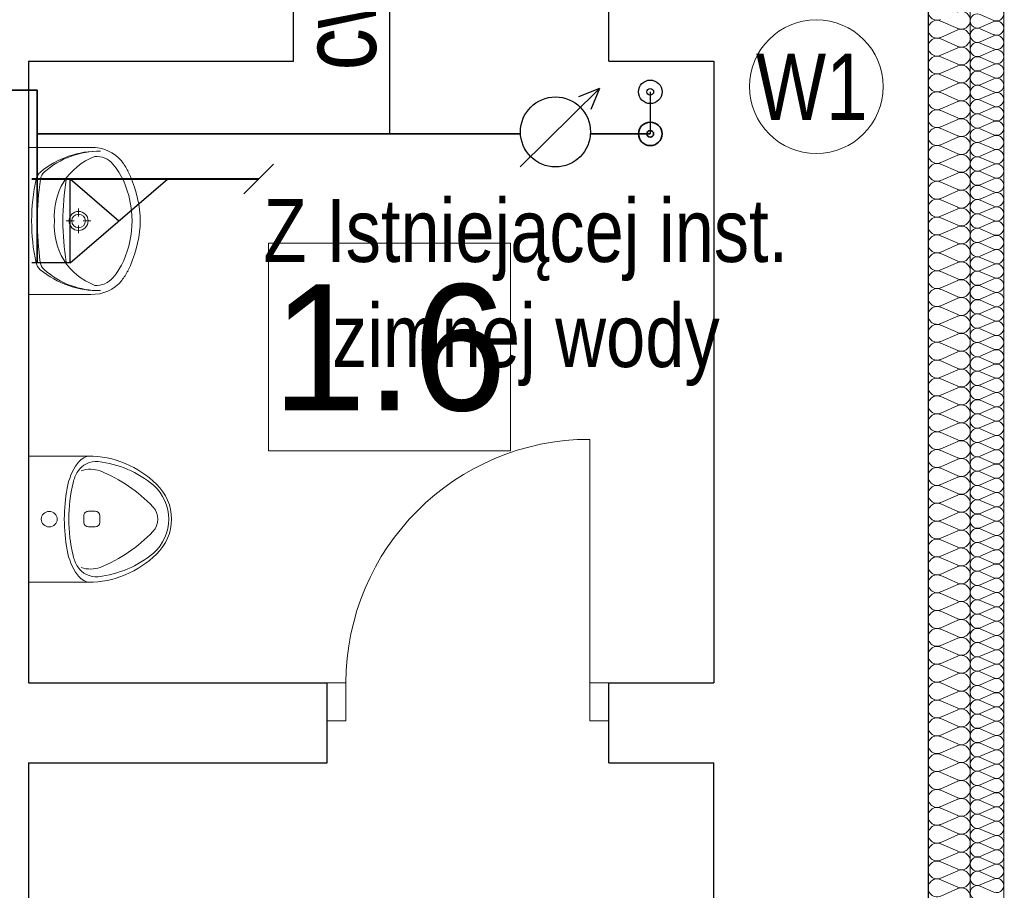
# Model space of a CAD drawing. Extents: x -438200 to -357500, y 15000 to 163871.
# Tile 58 of 148: x -416856 to -414514, y 69286 to 71358. Entities that reach past the tile are written whole.
import ezdxf
from ezdxf.lldxf.tags import DXFTag

# ---------------------------------------------------------------- set-up
doc = ezdxf.new("R2010")
doc.units = 0
doc.header["$MEASUREMENT"] = 0
doc.set_wipeout_variables(frame=1)
doc.layers.get('0').update_dxf_attribs({"color": 252})
for name, color, linetype in [('#armatura', 7, 'Continuous'), ('#IS_ armatura sanitar', 250, 'Continuous'), ('#opisy', 7, 'Continuous'), ('#podkład', 252, 'Continuous'), ('Arch ocieplenie', 252, 'Continuous'), ('Inwent Izolacje', 252, 'Continuous'), ('INWENT wyposarzenie', 252, 'Continuous'), ('IS_Text_Pion_Wodociag', 7, 'Continuous')]:
    doc.layers.add(name, color=color, linetype=linetype)
for name, color, linetype, lineweight in [('Arch ocieplenie_Nr_Pióra__44', 252, 'Continuous', 13), ('Arch wykończenie_Nr_Pióra__3', 252, 'Continuous', 18), ('Inwent Izolacje_Nr_Pióra__44', 252, 'Continuous', 13), ('INWENT OPISY_Nr_Pióra__21', 252, 'Continuous', 9), ('INWENT wyposarzenie_Nr_Pióra__21', 252, 'Continuous', 9), ('INWENT. DRZWI_Nr_Pióra__5', 252, 'Continuous', 13), ('INWENT.ŚCIANY_Nr_Pióra__1', 252, 'Continuous', 25), ('INWENT.ŚCIANY_Nr_Pióra__2', 252, 'Continuous', 13)]:
    doc.layers.add(name, color=color, linetype=linetype, lineweight=lineweight)
for name, color, linetype, true_color in [('IS_Armatura_Wodociag', 7, 'SOLID', 0x000000), ('IS_Ciepła_woda', 1, 'DASHDOT', 0xff0000), ('IS_Cyrkulacja', 7, 'DASHWAVE', 0x800080), ('IS_Opisy_działek_Wodociag', 7, 'SOLID', 0x000000)]:
    doc.layers.add(name, color=color, linetype=linetype, true_color=true_color)
doc.styles.add('GENERATED_STYLE_3', font='txt')
doc.styles.get("Standard").update_dxf_attribs({"font": 'arial.ttf', "width": 0.8, "bigfont": 'BIGFONT.SHX'})
doc.linetypes.add('CYRKULACJ1', pattern='A,2.5,-1.5,["~",Standard,S=1,R=0,X=-0.5,Y=-0.4],-1.5', length=5.5)
tags = doc.linetypes.add('DASHDOT', pattern=[20, 10, -5, 0, -5]).pattern_tags.tags
tags[10:11] = [DXFTag(74, 4), DXFTag(75, 0), DXFTag(340, '0'), DXFTag(46, 0.0), DXFTag(50, 0.0), DXFTag(44, 0.0), DXFTag(45, 0.0)]
tags[8:9] = [DXFTag(74, 4), DXFTag(75, 0), DXFTag(340, '0'), DXFTag(46, 0.0), DXFTag(50, 0.0), DXFTag(44, 0.0), DXFTag(45, 0.0)]
tags[6:7] = [DXFTag(74, 4), DXFTag(75, 0), DXFTag(340, '0'), DXFTag(46, 0.0), DXFTag(50, 0.0), DXFTag(44, 0.0), DXFTag(45, 0.0)]
tags[4:5] = [DXFTag(74, 4), DXFTag(75, 0), DXFTag(340, '0'), DXFTag(46, 0.0), DXFTag(50, 0.0), DXFTag(44, 0.0), DXFTag(45, 0.0)]
tags = doc.linetypes.add('DASHWAVE', pattern='A,10,-5,-20,[138,IS_LineDef.shx,S=2,R=0,X=-20,Y=0],-5', length=40).pattern_tags.tags
tags[16:17] = [DXFTag(74, 4), DXFTag(75, 0), DXFTag(340, '0'), DXFTag(46, 0.0), DXFTag(50, 0.0), DXFTag(44, 0.0), DXFTag(45, 0.0)]
tags[6:7] = [DXFTag(74, 4), DXFTag(75, 0), DXFTag(340, '0'), DXFTag(46, 0.0), DXFTag(50, 0.0), DXFTag(44, 0.0), DXFTag(45, 0.0)]
tags[4:5] = [DXFTag(74, 4), DXFTag(75, 0), DXFTag(340, '0'), DXFTag(46, 0.0), DXFTag(50, 0.0), DXFTag(44, 0.0), DXFTag(45, 0.0)]
tags = doc.linetypes.add('SOLID', pattern=[10, 10, 0]).pattern_tags.tags
tags[6:7] = [DXFTag(74, 4), DXFTag(75, 0), DXFTag(340, '0'), DXFTag(46, 0.0), DXFTag(50, 0.0), DXFTag(44, 0.0), DXFTag(45, 0.0)]
tags[4:5] = [DXFTag(74, 4), DXFTag(75, 0), DXFTag(340, '0'), DXFTag(46, 0.0), DXFTag(50, 0.0), DXFTag(44, 0.0), DXFTag(45, 0.0)]

# ---------------------------------------------------------------- blocks, each defined once
blk = doc.blocks.new('Izolacja cieplna 14_186', base_point=(-414594.9, 57732.6))
at = {"layer": 'Arch ocieplenie_Nr_Pióra__44', "linetype": 'Continuous'}
for p, q in [((-414538.8, 61169.9), (-414571.1, 61184.1)), ((-414571.1, 61152.9), (-414538.8, 61167.1)), ((-414538.8, 61135.9), (-414571.1, 61150.1)), ((-414571.1, 61118.9), (-414538.8, 61133.1)), ((-414538.8, 61101.9), (-414571.1, 61116)), ((-414571.1, 61084.9), (-414538.8, 61099)), ((-414538.8, 61067.9), (-414571.1, 61082)), ((-414571.1, 61050.9), (-414538.8, 61065)), ((-414538.8, 61033.9), (-414571.1, 61048)), ((-414571.1, 61016.8), (-414538.8, 61031)), ((-414538.8, 60999.8), (-414571.1, 61014)), ((-414571.1, 60982.8), (-414538.8, 60997)), ((-414538.8, 60965.8), (-414571.1, 60980)), ((-414571.1, 60948.8), (-414538.8, 60963)), ((-414538.8, 60931.8), (-414571.1, 60945.9)), ((-414571.1, 60914.8), (-414538.8, 60928.9)), ((-414538.8, 60897.8), (-414571.1, 60911.9)), ((-414571.1, 60880.8), (-414538.8, 60894.9)), ((-414538.8, 60863.8), (-414571.1, 60877.9)), ((-414571.1, 60846.7), (-414538.8, 60860.9)), ((-414538.8, 60829.7), (-414571.1, 60843.9)), ((-414571.1, 60812.7), (-414538.8, 60826.9)), ((-414538.8, 60795.7), (-414571.1, 60809.9)), ((-414571.1, 60778.7), (-414538.8, 60792.9)), ((-414538.8, 60761.7), (-414571.1, 60775.9)), ((-414571.1, 60744.7), (-414538.8, 60758.8)), ((-414538.8, 60727.7), (-414571.1, 60741.8)), ((-414571.1, 60710.7), (-414538.8, 60724.8)), ((-414538.8, 60693.7), (-414571.1, 60707.8)), ((-414571.1, 60676.7), (-414538.8, 60690.8)), ((-414538.8, 60659.6), (-414571.1, 60673.8)), ((-414571.1, 60642.6), (-414538.8, 60656.8)), ((-414538.8, 60625.6), (-414571.1, 60639.8)), ((-414571.1, 60608.6), (-414538.8, 60622.8)), ((-414538.8, 60591.6), (-414571.1, 60605.8)), ((-414571.1, 60574.6), (-414538.8, 60588.8)), ((-414538.8, 60557.6), (-414571.1, 60571.7)), ((-414571.1, 60540.6), (-414538.8, 60554.7)), ((-414538.8, 60523.6), (-414571.1, 60537.7)), ((-414571.1, 60506.6), (-414538.8, 60520.7)), ((-414538.8, 60489.6), (-414571.1, 60503.7)), ((-414571.1, 60472.5), (-414538.8, 60486.7)), ((-414538.8, 60455.5), (-414571.1, 60469.7)), ((-414571.1, 60438.5), (-414538.8, 60452.7)), ((-414538.8, 60421.5), (-414571.1, 60435.7)), ((-414571.1, 60404.5), (-414538.8, 60418.7)), ((-414538.8, 60387.5), (-414571.1, 60401.6)), ((-414571.1, 60370.5), (-414538.8, 60384.6)), ((-414538.8, 60353.5), (-414571.1, 60367.6)), ((-414571.1, 60336.5), (-414538.8, 60350.6)), ((-414538.8, 60319.5), (-414571.1, 60333.6)), ((-414571.1, 60302.5), (-414538.8, 60316.6)), ((-414538.8, 60285.4), (-414571.1, 60299.6)), ((-414571.1, 60268.4), (-414538.8, 60282.6)), ((-414538.8, 60251.4), (-414571.1, 60265.6)), ((-414571.1, 60234.4), (-414538.8, 60248.6)), ((-414538.8, 60217.4), (-414571.1, 60231.6)), ((-414571.1, 60200.4), (-414538.8, 60214.5)), ((-414538.8, 60183.4), (-414571.1, 60197.5)), ((-414571.1, 60166.4), (-414538.8, 60180.5)), ((-414538.8, 60149.4), (-414571.1, 60163.5)), ((-414571.1, 60132.4), (-414538.8, 60146.5)), ((-414538.8, 60115.3), (-414571.1, 60129.5)), ((-414571.1, 60098.3), (-414538.8, 60112.5)), ((-414538.8, 60081.3), (-414571.1, 60095.5)), ((-414571.1, 60064.3), (-414538.8, 60078.5)), ((-414538.8, 60047.3), (-414571.1, 60061.5)), ((-414571.1, 60030.3), (-414538.8, 60044.5)), ((-414538.8, 60013.3), (-414571.1, 60027.4)), ((-414571.1, 59996.3), (-414538.8, 60010.4)), ((-414538.8, 59979.3), (-414571.1, 59993.4)), ((-414571.1, 59962.3), (-414538.8, 59976.4)), ((-414538.8, 59945.3), (-414571.1, 59959.4)), ((-414571.1, 59928.2), (-414538.8, 59942.4)), ((-414538.8, 59911.2), (-414571.1, 59925.4)), ((-414571.1, 59894.2), (-414538.8, 59908.4)), ((-414538.8, 59877.2), (-414571.1, 59891.4)), ((-414571.1, 59860.2), (-414538.8, 59874.4)), ((-414538.8, 59843.2), (-414571.1, 59857.4)), ((-414571.1, 59826.2), (-414538.8, 59840.3)), ((-414538.8, 59809.2), (-414571.1, 59823.3)), ((-414571.1, 59792.2), (-414538.8, 59806.3)), ((-414538.8, 59775.2), (-414571.1, 59789.3)), ((-414571.1, 59758.2), (-414538.8, 59772.3)), ((-414538.8, 59741.1), (-414571.1, 59755.3)), ((-414571.1, 59724.1), (-414538.8, 59738.3)), ((-414538.8, 59707.1), (-414571.1, 59721.3)), ((-414571.1, 59690.1), (-414538.8, 59704.3)), ((-414538.8, 59673.1), (-414571.1, 59687.3)), ((-414571.1, 59656.1), (-414538.8, 59670.2)), ((-414538.8, 59639.1), (-414571.1, 59653.2)), ((-414571.1, 59622.1), (-414538.8, 59636.2)), ((-414538.8, 59605.1), (-414571.1, 59619.2)), ((-414571.1, 59588.1), (-414538.8, 59602.2)), ((-414538.8, 59571), (-414571.1, 59585.2)), ((-414571.1, 59554), (-414538.8, 59568.2)), ((-414538.8, 59537), (-414571.1, 59551.2)), ((-414571.1, 59520), (-414538.8, 59534.2)), ((-414538.8, 59503), (-414571.1, 59517.2)), ((-414571.1, 59486), (-414538.8, 59500.2)), ((-414538.8, 59469), (-414571.1, 59483.1)), ((-414571.1, 59452), (-414538.8, 59466.1)), ((-414538.8, 59435), (-414571.1, 59449.1)), ((-414571.1, 59418), (-414538.8, 59432.1)), ((-414538.8, 59401), (-414571.1, 59415.1)), ((-414571.1, 59383.9), (-414538.8, 59398.1)), ((-414538.8, 59366.9), (-414571.1, 59381.1)), ((-414571.1, 59349.9), (-414538.8, 59364.1)), ((-414538.8, 59332.9), (-414571.1, 59347.1)), ((-414571.1, 59315.9), (-414538.8, 59330.1)), ((-414538.8, 59298.9), (-414571.1, 59313.1)), ((-414571.1, 59281.9), (-414538.8, 59296)), ((-414538.8, 59264.9), (-414571.1, 59279)), ((-414571.1, 59247.9), (-414538.8, 59262)), ((-414538.8, 59230.9), (-414571.1, 59245)), ((-414571.1, 59213.9), (-414538.8, 59228)), ((-414538.8, 59196.8), (-414571.1, 59211)), ((-414571.1, 59179.8), (-414538.8, 59194)), ((-414538.8, 59162.8), (-414571.1, 59177)), ((-414571.1, 59145.8), (-414538.8, 59160)), ((-414538.8, 59128.8), (-414571.1, 59143)), ((-414571.1, 59111.8), (-414538.8, 59125.9)), ((-414538.8, 59094.8), (-414571.1, 59108.9))]:
    blk.add_line(p, q, dxfattribs=at)
for centre, start_param, end_param in [((-414577.9, 61168.5), 4.299595, 8.266774), ((-414532, 61185.5), 1.158003, 5.125183), ((-414532, 61151.5), 1.158003, 5.125183), ((-414577.9, 61134.5), 4.299595, 8.266774), ((-414577.9, 61100.5), 4.299595, 8.266774), ((-414532, 61117.5), 1.158003, 5.125183), ((-414532, 61083.5), 1.158003, 5.125183), ((-414577.9, 61066.4), 4.299595, 8.266774), ((-414532, 61049.4), 1.158003, 5.125183), ((-414577.9, 61032.4), 4.299595, 8.266774), ((-414532, 61015.4), 1.158003, 5.125183), ((-414577.9, 60998.4), 4.299595, 8.266774), ((-414532, 60981.4), 1.158003, 5.125183), ((-414577.9, 60964.4), 4.299595, 8.266774), ((-414532, 60947.4), 1.158003, 5.125183), ((-414577.9, 60930.4), 4.299595, 8.266774), ((-414532, 60913.4), 1.158003, 5.125183), ((-414577.9, 60896.3), 4.299595, 8.266774), ((-414577.9, 60862.3), 4.299595, 8.266774), ((-414532, 60879.3), 1.158003, 5.125183), ((-414532, 60845.3), 1.158003, 5.125183), ((-414577.9, 60828.3), 4.299595, 8.266774), ((-414577.9, 60794.3), 4.299595, 8.266774), ((-414532, 60811.3), 1.158003, 5.125183), ((-414532, 60777.3), 1.158003, 5.125183), ((-414577.9, 60760.3), 4.299595, 8.266774), ((-414577.9, 60726.3), 4.299595, 8.266774), ((-414532, 60743.3), 1.158003, 5.125183), ((-414532, 60709.2), 1.158003, 5.125183), ((-414577.9, 60692.2), 4.299595, 8.266774), ((-414532, 60675.2), 1.158003, 5.125183), ((-414577.9, 60658.2), 4.299595, 8.266774), ((-414532, 60641.2), 1.158003, 5.125183), ((-414577.9, 60624.2), 4.299595, 8.266774), ((-414532, 60607.2), 1.158003, 5.125183), ((-414577.9, 60590.2), 4.299595, 8.266774), ((-414532, 60573.2), 1.158003, 5.125183), ((-414577.9, 60556.2), 4.299595, 8.266774), ((-414532, 60539.2), 1.158003, 5.125183), ((-414577.9, 60522.1), 4.299595, 8.266774), ((-414577.9, 60488.1), 4.299595, 8.266774), ((-414532, 60505.1), 1.158003, 5.125183), ((-414532, 60471.1), 1.158003, 5.125183), ((-414577.9, 60454.1), 4.299595, 8.266774), ((-414577.9, 60420.1), 4.299595, 8.266774), ((-414532, 60437.1), 1.158003, 5.125183), ((-414532, 60403.1), 1.158003, 5.125183), ((-414577.9, 60386.1), 4.299595, 8.266774), ((-414577.9, 60352), 4.299595, 8.266774), ((-414532, 60369.1), 1.158003, 5.125183), ((-414532, 60335), 1.158003, 5.125183), ((-414577.9, 60318), 4.299595, 8.266774), ((-414532, 60301), 1.158003, 5.125183), ((-414577.9, 60284), 4.299595, 8.266774), ((-414532, 60267), 1.158003, 5.125183), ((-414577.9, 60250), 4.299595, 8.266774), ((-414532, 60233), 1.158003, 5.125183), ((-414577.9, 60216), 4.299595, 8.266774), ((-414532, 60199), 1.158003, 5.125183), ((-414577.9, 60182), 4.299595, 8.266774), ((-414532, 60164.9), 1.158003, 5.125183), ((-414577.9, 60147.9), 4.299595, 8.266774), ((-414577.9, 60113.9), 4.299595, 8.266774), ((-414532, 60130.9), 1.158003, 5.125183), ((-414532, 60096.9), 1.158003, 5.125183), ((-414577.9, 60079.9), 4.299595, 8.266774), ((-414577.9, 60045.9), 4.299595, 8.266774), ((-414532, 60062.9), 1.158003, 5.125183), ((-414532, 60028.9), 1.158003, 5.125183), ((-414577.9, 60011.9), 4.299595, 8.266774), ((-414577.9, 59977.8), 4.299595, 8.266774), ((-414532, 59994.9), 1.158003, 5.125183), ((-414532, 59960.8), 1.158003, 5.125183), ((-414577.9, 59943.8), 4.299595, 8.266774), ((-414532, 59926.8), 1.158003, 5.125183), ((-414577.9, 59909.8), 4.299595, 8.266774), ((-414532, 59892.8), 1.158003, 5.125183), ((-414577.9, 59875.8), 4.299595, 8.266774), ((-414532, 59858.8), 1.158003, 5.125183), ((-414577.9, 59841.8), 4.299595, 8.266774), ((-414577.9, 59807.8), 4.299595, 8.266774), ((-414532, 59824.8), 1.158003, 5.125183), ((-414532, 59790.7), 1.158003, 5.125183), ((-414577.9, 59773.7), 4.299595, 8.266774), ((-414577.9, 59739.7), 4.299595, 8.266774), ((-414532, 59756.7), 1.158003, 5.125183), ((-414532, 59722.7), 1.158003, 5.125183), ((-414577.9, 59705.7), 4.299595, 8.266774), ((-414577.9, 59671.7), 4.299595, 8.266774), ((-414532, 59688.7), 1.158003, 5.125183), ((-414532, 59654.7), 1.158003, 5.125183), ((-414577.9, 59637.7), 4.299595, 8.266774), ((-414532, 59620.6), 1.158003, 5.125183), ((-414577.9, 59603.6), 4.299595, 8.266774), ((-414532, 59586.6), 1.158003, 5.125183), ((-414577.9, 59569.6), 4.299595, 8.266774), ((-414532, 59552.6), 1.158003, 5.125183), ((-414577.9, 59535.6), 4.299595, 8.266774), ((-414532, 59518.6), 1.158003, 5.125183), ((-414577.9, 59501.6), 4.299595, 8.266774), ((-414532, 59484.6), 1.158003, 5.125183), ((-414577.9, 59467.6), 4.299595, 8.266774), ((-414577.9, 59433.5), 4.299595, 8.266774), ((-414532, 59450.6), 1.158003, 5.125183), ((-414532, 59416.5), 1.158003, 5.125183), ((-414577.9, 59399.5), 4.299595, 8.266774), ((-414577.9, 59365.5), 4.299595, 8.266774), ((-414532, 59382.5), 1.158003, 5.125183), ((-414532, 59348.5), 1.158003, 5.125183), ((-414577.9, 59331.5), 4.299595, 8.266774), ((-414577.9, 59297.5), 4.299595, 8.266774), ((-414532, 59314.5), 1.158003, 5.125183), ((-414532, 59280.5), 1.158003, 5.125183), ((-414577.9, 59263.5), 4.299595, 8.266774), ((-414532, 59246.4), 1.158003, 5.125183), ((-414577.9, 59229.4), 4.299595, 8.266774), ((-414532, 59212.4), 1.158003, 5.125183), ((-414577.9, 59195.4), 4.299595, 8.266774), ((-414532, 59178.4), 1.158003, 5.125183), ((-414577.9, 59161.4), 4.299595, 8.266774), ((-414532, 59144.4), 1.158003, 5.125183), ((-414577.9, 59127.4), 4.299595, 8.266774), ((-414532, 59110.4), 1.158003, 5.125183), ((-414577.9, 59093.4), 4.299595, 8.266774)]:
    blk.add_ellipse(centre, major_axis=(-17, 0), ratio=0.999704, start_param=start_param, end_param=end_param, dxfattribs=at)
blk = doc.blocks.new('Symbol Pisuar 1 14_308', base_point=(-416834.9, 59832.6))
at = {"layer": 'INWENT wyposarzenie_Nr_Pióra__21', "linetype": 'Continuous'}
for p, q in [((-416834.9, 60132.6), (-416834.9, 59832.6)), ((-416834.9, 60132.6), (-416692.5, 60132.6)), ((-416703.7, 59974.8), (-416703.7, 59990.6)), ((-416692.5, 60001.5), (-416676.7, 60001.5)), ((-416665.5, 59974.8), (-416665.5, 59990.6)), ((-416676.7, 59964), (-416692.5, 59964)), ((-416834.9, 59832.6), (-416692.5, 59832.6))]:
    blk.add_line(p, q, dxfattribs=at)
for centre, major_axis, start_param, end_param in [((-416682.3, 60090.1), (44.8, 0), 1.801442, 2.522681), ((-416688.6, 59936.6), (201, 0), 1.144656, 1.590534), ((-416599.4, 60034.1), (145.6, 0), 2.53159, 2.984397), ((-416674.2, 60069.8), (51.2, 0), 1.476667, 2.593837), ((-416696.8, 59883.3), (243.7, 0), 0.858927, 1.458131), ((-416698.3, 59902.6), (236.8, 0), 0.784271, 1.168026), ((-416635.7, 60046.7), (96.5, 0), 2.592004, 2.898973), ((-416687.4, 60039.4), (63.6, 0), 1.204444, 1.927572), ((-416804.3, 59771.8), (361.8, 0), 0.748733, 1.174347), ((-416341.3, 59982.6), (398, 0), 2.916513, 3.366672), ((-416614.5, 59982.6), (112.9, 0), 0, 0.821707), ((-416614.5, 59982.6), (119.6, 0), 5.48967, 7.0767), ((-416334.1, 59982.6), (416, 0), 2.959001, 3.324185), ((-416692.5, 59990.6), (11.1, 0), 1.570796, 3.141593), ((-416676.7, 59990.6), (11.1, 0), 0, 1.570796), ((-416572.9, 59982.6), (45.1, 0), 5.551687, 7.014683), ((-416692.5, 59974.8), (11.1, 0), 3.141593, 4.712389), ((-416676.7, 59974.8), (11.1, 0), 4.712389, 6.283185), ((-416614.5, 59982.6), (112.9, 0), 5.461478, 6.283185), ((-416804.3, 60193.4), (361.8, 0), 5.108838, 5.534452), ((-416599.4, 59931.2), (145.6, 0), 3.298788, 3.751596), ((-416696.8, 60081.9), (243.7, 0), 4.825054, 5.424258), ((-416698.3, 60062.6), (236.8, 0), 5.11516, 5.498914), ((-416635.7, 59918.6), (96.5, 0), 3.384212, 3.691181), ((-416682.3, 59875.1), (44.8, 0), 3.760504, 4.481744), ((-416674.2, 59895.4), (51.2, 0), 3.689348, 4.806519), ((-416687.4, 59925.8), (63.6, 0), 4.355613, 5.078742), ((-416688.6, 60028.6), (201, 0), 4.692652, 5.138529)]:
    blk.add_ellipse(centre, major_axis=major_axis, ratio=0.975462, start_param=start_param, end_param=end_param, dxfattribs=at)
blk.add_ellipse((-416785.9, 59982.6), major_axis=(18.9, 0), ratio=0.975462, dxfattribs=at)
blk = doc.blocks.new('Symbol Umywalka 14_310', base_point=(-416569.2, 60517.6))
at = {"layer": 'INWENT wyposarzenie_Nr_Pióra__21', "linetype": 'Continuous'}
for p, q in [((-416834.9, 60517.6), (-416834.9, 60867.6)), ((-416834.9, 60867.6), (-416686.8, 60867.6)), ((-416834.9, 60747.7), (-416834.9, 60637.5)), ((-416716.1, 60722), (-416716.1, 60703.3)), ((-416745.6, 60692.5), (-416726.9, 60692.5)), ((-416716.1, 60681.7), (-416716.1, 60663.1)), ((-416705.3, 60692.5), (-416686.6, 60692.5)), ((-416834.9, 60517.6), (-416686.8, 60517.6))]:
    blk.add_line(p, q, dxfattribs=at)
for radius in [22.7, 16.2]:
    blk.add_circle((-416716.1, 60692.5), radius, dxfattribs=at)
for centre, radius, start, end in [((-416667.7, 60638.5), 220.1, 89.0153, 129.2578), ((-416666.5, 60660.8), 197.8, 89.2458, 131.398), ((-416683, 60778.7), 89, 38.7454, 92.4552), ((-416620.4, 60701), 156, 111.5519, 147.1558), ((-416674.1, 60793.7), 52.5, 40.8016, 93.9306), ((-416721.2, 60748.2), 137.9, 27.1571, 38.6848), ((-416781.4, 60707.8), 189.9, 9.9978, 39.2851), ((-416856.8, 60683.7), 287.9, 4.2052, 26.2597), ((-416389.7, 60695.9), 438.1, 167.2285, 180.4328), ((-416788.6, 60786.3), 29.2, 129.2578, 167.2285), ((-416066.2, 60688.4), 747.9, 172.0921, 179.6775), ((-416778, 60787.3), 29.2, 131.398, 172.0921), ((-416115, 60692.6), 638.3, 171.1796, 188.8266), ((-416617.9, 60705.1), 156, 148.9439, 184.606), ((-416793.9, 60692.6), 205.2, 346.4334, 13.5666), ((-416744.2, 60692.6), 175, 355.9876, 4.0124), ((-416389.7, 60688.9), 438.1, 179.4897, 192.694), ((-416066.2, 60696), 747.9, 180.245, 187.8304), ((-416617.9, 60680.1), 156, 175.394, 211.0561), ((-416856.8, 60701.5), 287.9, 333.7403, 355.7948), ((-416781.4, 60677.4), 189.9, 320.7149, 350.0022), ((-416620.4, 60684.3), 156, 212.8442, 248.4481), ((-416788.7, 60599), 29.2, 192.694, 230.6648), ((-416667.7, 60746.7), 220.1, 230.6648, 270.9072), ((-416778.2, 60598), 29.2, 187.8304, 228.5245), ((-416666.5, 60724.4), 197.8, 228.5245, 270.6767), ((-416674.1, 60591.5), 52.5, 266.0694, 319.1984), ((-416721.2, 60637), 137.9, 321.3152, 332.8429), ((-416683, 60606.6), 89, 267.5448, 321.2546)]:
    blk.add_arc(centre, radius, start, end, dxfattribs=at)
blk = doc.blocks.new('Izolacja cieplna 14_328', base_point=(-414694.9, 72092.6))
at = {"layer": 'Inwent Izolacje_Nr_Pióra__44', "linetype": 'Continuous'}
for p, q in [((-414665.1, 61168.4), (-414624.7, 61150.7)), ((-414624.7, 61147.1), (-414665.1, 61129.4)), ((-414665.1, 61125.8), (-414624.7, 61108.1)), ((-414624.7, 61104.5), (-414665.1, 61086.8)), ((-414665.1, 61083.2), (-414624.7, 61065.5)), ((-414624.7, 61061.9), (-414665.1, 61044.2)), ((-414665.1, 61040.6), (-414624.7, 61022.9)), ((-414624.7, 61019.4), (-414665.1, 61001.6)), ((-414665.1, 60998.1), (-414624.7, 60980.3)), ((-414624.7, 60976.8), (-414665.1, 60959.1)), ((-414665.1, 60955.5), (-414624.7, 60937.8)), ((-414624.7, 60934.2), (-414665.1, 60916.5)), ((-414665.1, 60912.9), (-414624.7, 60895.2)), ((-414624.7, 60891.6), (-414665.1, 60873.9)), ((-414665.1, 60870.3), (-414624.7, 60852.6)), ((-414624.7, 60849), (-414665.1, 60831.3)), ((-414665.1, 60827.7), (-414624.7, 60810)), ((-414624.7, 60806.4), (-414665.1, 60788.7)), ((-414665.1, 60785.1), (-414624.7, 60767.4)), ((-414624.7, 60763.9), (-414665.1, 60746.1)), ((-414665.1, 60742.6), (-414624.7, 60724.9)), ((-414624.7, 60721.3), (-414665.1, 60703.6)), ((-414665.1, 60700), (-414624.7, 60682.3)), ((-414624.7, 60678.7), (-414665.1, 60661)), ((-414665.1, 60657.4), (-414624.7, 60639.7)), ((-414624.7, 60636.1), (-414665.1, 60618.4)), ((-414665.1, 60614.8), (-414624.7, 60597.1)), ((-414624.7, 60593.5), (-414665.1, 60575.8)), ((-414665.1, 60572.2), (-414624.7, 60554.5)), ((-414624.7, 60550.9), (-414665.1, 60533.2)), ((-414665.1, 60529.7), (-414624.7, 60511.9)), ((-414624.7, 60508.4), (-414665.1, 60490.6)), ((-414665.1, 60487.1), (-414624.7, 60469.4)), ((-414624.7, 60465.8), (-414665.1, 60448.1)), ((-414665.1, 60444.5), (-414624.7, 60426.8)), ((-414624.7, 60423.2), (-414665.1, 60405.5)), ((-414665.1, 60401.9), (-414624.7, 60384.2)), ((-414624.7, 60380.6), (-414665.1, 60362.9)), ((-414665.1, 60359.3), (-414624.7, 60341.6)), ((-414624.7, 60338), (-414665.1, 60320.3)), ((-414665.1, 60316.7), (-414624.7, 60299)), ((-414624.7, 60295.4), (-414665.1, 60277.7)), ((-414665.1, 60274.2), (-414624.7, 60256.4)), ((-414624.7, 60252.9), (-414665.1, 60235.2)), ((-414665.1, 60231.6), (-414624.7, 60213.9)), ((-414624.7, 60210.3), (-414665.1, 60192.6)), ((-414665.1, 60189), (-414624.7, 60171.3)), ((-414624.7, 60167.7), (-414665.1, 60150)), ((-414665.1, 60146.4), (-414624.7, 60128.7)), ((-414624.7, 60125.1), (-414665.1, 60107.4)), ((-414665.1, 60103.8), (-414624.7, 60086.1)), ((-414624.7, 60082.5), (-414665.1, 60064.8)), ((-414665.1, 60061.2), (-414624.7, 60043.5)), ((-414624.7, 60040), (-414665.1, 60022.2)), ((-414665.1, 60018.7), (-414624.7, 60000.9)), ((-414624.7, 59997.4), (-414665.1, 59979.7)), ((-414665.1, 59976.1), (-414624.7, 59958.4)), ((-414624.7, 59954.8), (-414665.1, 59937.1)), ((-414665.1, 59933.5), (-414624.7, 59915.8)), ((-414624.7, 59912.2), (-414665.1, 59894.5)), ((-414665.1, 59890.9), (-414624.7, 59873.2)), ((-414624.7, 59869.6), (-414665.1, 59851.9)), ((-414665.1, 59848.3), (-414624.7, 59830.6)), ((-414624.7, 59827), (-414665.1, 59809.3)), ((-414665.1, 59805.7), (-414624.7, 59788)), ((-414624.7, 59784.5), (-414665.1, 59766.7)), ((-414665.1, 59763.2), (-414624.7, 59745.5)), ((-414624.7, 59741.9), (-414665.1, 59724.2)), ((-414665.1, 59720.6), (-414624.7, 59702.9)), ((-414624.7, 59699.3), (-414665.1, 59681.6)), ((-414665.1, 59678), (-414624.7, 59660.3)), ((-414624.7, 59656.7), (-414665.1, 59639)), ((-414665.1, 59635.4), (-414624.7, 59617.7)), ((-414624.7, 59614.1), (-414665.1, 59596.4)), ((-414665.1, 59592.8), (-414624.7, 59575.1)), ((-414624.7, 59571.5), (-414665.1, 59553.8)), ((-414665.1, 59550.3), (-414624.7, 59532.5)), ((-414624.7, 59529), (-414665.1, 59511.2)), ((-414665.1, 59507.7), (-414624.7, 59490)), ((-414624.7, 59486.4), (-414665.1, 59468.7)), ((-414665.1, 59465.1), (-414624.7, 59447.4)), ((-414624.7, 59443.8), (-414665.1, 59426.1)), ((-414665.1, 59422.5), (-414624.7, 59404.8)), ((-414624.7, 59401.2), (-414665.1, 59383.5)), ((-414665.1, 59379.9), (-414624.7, 59362.2)), ((-414624.7, 59358.6), (-414665.1, 59340.9)), ((-414665.1, 59337.3), (-414624.7, 59319.6)), ((-414624.7, 59316), (-414665.1, 59298.3)), ((-414665.1, 59294.8), (-414624.7, 59277)), ((-414624.7, 59273.5), (-414665.1, 59255.8)), ((-414665.1, 59252.2), (-414624.7, 59234.5)), ((-414624.7, 59230.9), (-414665.1, 59213.2)), ((-414665.1, 59209.6), (-414624.7, 59191.9)), ((-414624.7, 59188.3), (-414665.1, 59170.6)), ((-414665.1, 59167), (-414624.7, 59149.3)), ((-414624.7, 59145.7), (-414665.1, 59128)), ((-414665.1, 59124.4), (-414624.7, 59106.7)), ((-414624.7, 59103.1), (-414665.1, 59085.4))]:
    blk.add_line(p, q, dxfattribs=at)
for centre, start_param, end_param in [((-414673.7, 61191.5), 2.7288, 6.695979), ((-414616.2, 61170.2), 5.870392, 9.837571), ((-414673.7, 61148.9), 2.7288, 6.695979), ((-414616.2, 61127.6), 5.870392, 9.837571), ((-414673.7, 61106.3), 2.7288, 6.695979), ((-414616.2, 61085), 5.870392, 9.837571), ((-414673.7, 61063.7), 2.7288, 6.695979), ((-414673.7, 61021.1), 2.7288, 6.695979), ((-414616.2, 61042.4), 5.870392, 9.837571), ((-414616.2, 60999.8), 5.870392, 9.837571), ((-414673.7, 60978.6), 2.7288, 6.695979), ((-414616.2, 60957.3), 5.870392, 9.837571), ((-414673.7, 60936), 2.7288, 6.695979), ((-414616.2, 60914.7), 5.870392, 9.837571), ((-414673.7, 60893.4), 2.7288, 6.695979), ((-414616.2, 60872.1), 5.870392, 9.837571), ((-414673.7, 60850.8), 2.7288, 6.695979), ((-414616.2, 60829.5), 5.870392, 9.837571), ((-414673.7, 60808.2), 2.7288, 6.695979), ((-414616.2, 60786.9), 5.870392, 9.837571), ((-414673.7, 60765.6), 2.7288, 6.695979), ((-414616.2, 60744.4), 5.870392, 9.837571), ((-414673.7, 60723.1), 2.7288, 6.695979), ((-414616.2, 60701.8), 5.870392, 9.837571), ((-414673.7, 60680.5), 2.7288, 6.695979), ((-414616.2, 60659.2), 5.870392, 9.837571), ((-414673.7, 60637.9), 2.7288, 6.695979), ((-414616.2, 60616.6), 5.870392, 9.837571), ((-414673.7, 60595.3), 2.7288, 6.695979), ((-414673.7, 60552.7), 2.7288, 6.695979), ((-414616.2, 60574), 5.870392, 9.837571), ((-414616.2, 60531.4), 5.870392, 9.837571), ((-414673.7, 60510.1), 2.7288, 6.695979), ((-414616.2, 60488.9), 5.870392, 9.837571), ((-414673.7, 60467.6), 2.7288, 6.695979), ((-414616.2, 60446.3), 5.870392, 9.837571), ((-414673.7, 60425), 2.7288, 6.695979), ((-414616.2, 60403.7), 5.870392, 9.837571), ((-414673.7, 60382.4), 2.7288, 6.695979), ((-414616.2, 60361.1), 5.870392, 9.837571), ((-414673.7, 60339.8), 2.7288, 6.695979), ((-414616.2, 60318.5), 5.870392, 9.837571), ((-414673.7, 60297.2), 2.7288, 6.695979), ((-414616.2, 60275.9), 5.870392, 9.837571), ((-414673.7, 60254.7), 2.7288, 6.695979), ((-414616.2, 60233.4), 5.870392, 9.837571), ((-414673.7, 60212.1), 2.7288, 6.695979), ((-414616.2, 60190.8), 5.870392, 9.837571), ((-414673.7, 60169.5), 2.7288, 6.695979), ((-414616.2, 60148.2), 5.870392, 9.837571), ((-414673.7, 60126.9), 2.7288, 6.695979), ((-414673.7, 60084.3), 2.7288, 6.695979), ((-414616.2, 60105.6), 5.870392, 9.837571), ((-414616.2, 60063), 5.870392, 9.837571), ((-414673.7, 60041.7), 2.7288, 6.695979), ((-414616.2, 60020.4), 5.870392, 9.837571), ((-414673.7, 59999.2), 2.7288, 6.695979), ((-414616.2, 59977.9), 5.870392, 9.837571), ((-414673.7, 59956.6), 2.7288, 6.695979), ((-414616.2, 59935.3), 5.870392, 9.837571), ((-414673.7, 59914), 2.7288, 6.695979), ((-414616.2, 59892.7), 5.870392, 9.837571), ((-414673.7, 59871.4), 2.7288, 6.695979), ((-414616.2, 59850.1), 5.870392, 9.837571), ((-414673.7, 59828.8), 2.7288, 6.695979), ((-414616.2, 59807.5), 5.870392, 9.837571), ((-414673.7, 59786.2), 2.7288, 6.695979), ((-414616.2, 59765), 5.870392, 9.837571), ((-414673.7, 59743.7), 2.7288, 6.695979), ((-414616.2, 59722.4), 5.870392, 9.837571), ((-414673.7, 59701.1), 2.7288, 6.695979), ((-414616.2, 59679.8), 5.870392, 9.837571), ((-414673.7, 59658.5), 2.7288, 6.695979), ((-414673.7, 59615.9), 2.7288, 6.695979), ((-414616.2, 59637.2), 5.870392, 9.837571), ((-414616.2, 59594.6), 5.870392, 9.837571), ((-414673.7, 59573.3), 2.7288, 6.695979), ((-414616.2, 59552), 5.870392, 9.837571), ((-414673.7, 59530.8), 2.7288, 6.695979), ((-414616.2, 59509.5), 5.870392, 9.837571), ((-414673.7, 59488.2), 2.7288, 6.695979), ((-414616.2, 59466.9), 5.870392, 9.837571), ((-414673.7, 59445.6), 2.7288, 6.695979), ((-414616.2, 59424.3), 5.870392, 9.837571), ((-414673.7, 59403), 2.7288, 6.695979), ((-414616.2, 59381.7), 5.870392, 9.837571), ((-414673.7, 59360.4), 2.7288, 6.695979), ((-414616.2, 59339.1), 5.870392, 9.837571), ((-414673.7, 59317.8), 2.7288, 6.695979), ((-414616.2, 59296.5), 5.870392, 9.837571), ((-414673.7, 59275.3), 2.7288, 6.695979), ((-414616.2, 59254), 5.870392, 9.837571), ((-414673.7, 59232.7), 2.7288, 6.695979), ((-414616.2, 59211.4), 5.870392, 9.837571), ((-414673.7, 59190.1), 2.7288, 6.695979), ((-414673.7, 59147.5), 2.7288, 6.695979), ((-414616.2, 59168.8), 5.870392, 9.837571), ((-414616.2, 59126.2), 5.870392, 9.837571), ((-414673.7, 59104.9), 2.7288, 6.695979), ((-414616.2, 59083.6), 5.870392, 9.837571)]:
    blk.add_ellipse(centre, major_axis=(0, -21.3), ratio=0.998897, start_param=start_param, end_param=end_param, dxfattribs=at)
blk = doc.blocks.new('piętro')
at = {"layer": 'Arch wykończenie_Nr_Pióra__3', "color": 252, "linetype": 'Continuous'}
blk.add_line((-414514.9, 64644.3), (-414514.9, 50084.3), dxfattribs=at)
at = {"layer": 'INWENT. DRZWI_Nr_Pióra__5', "color": 252, "linetype": 'Continuous'}
for p, q in [((-415499.9, 51944.3), (-415499.9, 52524.3)), ((-416124.9, 51944.3), (-416079.9, 51944.3)), ((-416079.9, 51944.3), (-416079.9, 51854.3)), ((-415454.9, 51944.3), (-415499.9, 51944.3)), ((-415499.9, 51944.3), (-415499.9, 51854.3)), ((-416079.9, 51854.3), (-416124.9, 51854.3)), ((-415499.9, 51854.3), (-415454.9, 51854.3))]:
    blk.add_line(p, q, dxfattribs=at)
blk.add_arc((-415499.9, 51944.3), 580, 90, 180, dxfattribs=at)
at = {"layer": 'INWENT.ŚCIANY_Nr_Pióra__1', "color": 252, "linetype": 'Continuous'}
for p, q in [((-414694.9, 64444.3), (-414694.9, 50264.3)), ((-416204.9, 53424.3), (-416204.9, 53634.3)), ((-415454.9, 53424.3), (-415454.9, 53634.3)), ((-416834.9, 53424.3), (-416834.9, 51944.3)), ((-416834.9, 53424.3), (-416204.9, 53424.3)), ((-415454.9, 53424.3), (-415204.9, 53424.3)), ((-415204.9, 53424.3), (-415204.9, 51944.3)), ((-416834.9, 51944.3), (-416124.9, 51944.3)), ((-416124.9, 51754.3), (-416124.9, 51944.3)), ((-415454.9, 51754.3), (-415454.9, 51944.3)), ((-415454.9, 51944.3), (-415204.9, 51944.3)), ((-416834.9, 51754.3), (-416124.9, 51754.3)), ((-416834.9, 51754.3), (-416834.9, 50724.3)), ((-415454.9, 51754.3), (-415204.9, 51754.3)), ((-415204.9, 50724.3), (-415204.9, 51754.3))]:
    blk.add_line(p, q, dxfattribs=at)
at = {"layer": 'INWENT.ŚCIANY_Nr_Pióra__2', "color": 252, "linetype": 'Continuous'}
blk.add_line((-414594.9, 64604.3), (-414594.9, 50164.3), dxfattribs=at)
at = {"layer": 'Arch ocieplenie', "color": 252, "linetype": 'Continuous', "lineweight": 13}
blk.add_blockref('Izolacja cieplna 14_186', (-414594.9, 50084.3), dxfattribs=at)
at = {"layer": 'Inwent Izolacje', "color": 252, "linetype": 'Continuous', "lineweight": 13}
blk.add_blockref('Izolacja cieplna 14_328', (-414694.9, 64444.3), dxfattribs=at)
at = {"layer": 'INWENT wyposarzenie', "color": 252, "linetype": 'Continuous', "lineweight": 13}
for name, p in [('Symbol Umywalka 14_310', (-416569.2, 52869.3)), ('Symbol Pisuar 1 14_308', (-416834.9, 52184.3))]:
    blk.add_blockref(name, p, dxfattribs=at)
at = {"color": 252, "linetype": 'Continuous', "ltscale": 1681350.20108501}
blk.add_wipeout([(-416264.4, 52991.1), (-415688.4, 52991.1), (-415688.4, 52497), (-416264.4, 52497)], dxfattribs=at).dxf.layer = 'INWENT OPISY_Nr_Pióra__21'
at = {"layer": 'INWENT OPISY_Nr_Pióra__21', "color": 252, "linetype": 'Continuous', "flags": 128}
blk.add_lwpolyline([(-416264.4, 52991.1), (-415688.4, 52991.1), (-415688.4, 52497), (-416264.4, 52497)], close=True, dxfattribs=at)
at = {"layer": 'INWENT OPISY_Nr_Pióra__21', "color": 252, "linetype": 'Continuous', "insert": (-415976.4, 52589), "char_height": 300, "attachment_point": 8, "style": 'GENERATED_STYLE_3'}
blk.add_mtext('{1.6 }', dxfattribs=at)
blk = doc.blocks.new('ks')
at = {"layer": '#armatura', "color": 7, "lineweight": 30}
for p, q in [((-16727.92, -26593.79), (-16751.19, -26573.79)), ((-16727.92, -26573.79), (-16739.55, -26583.79)), ((-16727.92, -26593.79), (-16727.92, -26573.79)), ((-16727.92, -26573.79), (-16718.81, -26573.79)), ((-16727.92, -26593.79), (-16718.79, -26593.79))]:
    blk.add_line(p, q, dxfattribs=at)

msp = doc.modelspace()

# ---------------------------------------------------------------- block references
at = {"layer": '#podkład', "color": 3, "lineweight": 50}
msp.add_blockref('piętro', (0, 17835.1), dxfattribs=at)

# ---------------------------------------------------------------- next in the draw order: linework, layer by layer
at = {"lineweight": 35}
msp.add_lwpolyline([(-416322.7, 70944), (-416252, 71014.7)], dxfattribs=at)
at = {"color": 4, "lineweight": 40}
msp.add_lwpolyline([(-416827.3, 70979.3), (-416287.3, 70979.3)], dxfattribs=at)
at = {"color": 0, "lineweight": 15}
msp.add_circle((-414961, 71199), 159, dxfattribs=at)
at = {"layer": 'IS_Armatura_Wodociag', "lineweight": 30, "ltscale": 10}
for p, q in [((-415665.4, 71008.4), (-415476.7, 71194.7)), ((-415476.7, 71194.7), (-415526.9, 71175)), ((-415476.7, 71194.7), (-415497.1, 71144.8))]:
    msp.add_line(p, q, dxfattribs=at)
msp.add_ellipse((-415581.6, 71091.2), major_axis=(83.3, 0), ratio=1, dxfattribs=at)
at = {"layer": 'IS_Ciepła_woda', "color": 1, "lineweight": 35, "ltscale": 10}
for p, q in [((-417033.7, 71191), (-416814.7, 71191)), ((-416814.7, 70779.3), (-416814.7, 71191)), ((-416814.7, 71086.6), (-415664.8, 71086.6)), ((-415498.4, 71086.6), (-415356, 71086.6))]:
    msp.add_line(p, q, dxfattribs=at)
for radius in [28, 8]:
    msp.add_circle((-415356, 71086.6), radius, dxfattribs=at)
at = {"layer": 'IS_Cyrkulacja', "color": 6, "linetype": 'CYRKULACJ1', "lineweight": 30, "ltscale": 100}
msp.add_line((-415356, 71186.6), (-415356, 71086.6), dxfattribs=at)
for radius in [28, 8]:
    msp.add_circle((-415356, 71186.6), radius, dxfattribs=at)
at = {"layer": 'IS_Opisy_działek_Wodociag', "ltscale": 10}
msp.add_line((-415975.4, 71086.6), (-415975.4, 72314.2), dxfattribs=at)

# ---------------------------------------------------------------- next in the draw order: block references
at = {"layer": '#IS_ armatura sanitar', "lineweight": 40, "xscale": -10, "yscale": 10, "zscale": 10, "rotation": 359.9999999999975}
msp.add_blockref('ks', (-584015.5, 336717.2), dxfattribs=at)

# ---------------------------------------------------------------- next in the draw order: texts
at = {"layer": '#opisy', "insert": (-416333.9, 70931.6), "char_height": 150, "width": 1363.797, "attachment_point": 1}
msp.add_mtext('\\pxqc;Z Istniejącej inst. zimnej wody', dxfattribs=at)
at = {"layer": 'IS_Opisy_działek_Wodociag', "ltscale": 10, "insert": (-415975.2, 71237.5), "char_height": 180, "attachment_point": 7, "rotation": 90}
msp.add_mtext('\\fArial|b0|i0;cw.20 x 2,8', dxfattribs=at)
at = {"layer": 'IS_Text_Pion_Wodociag', "linetype": 'SOLID', "ltscale": 10, "insert": (-414971.9, 71119.3), "char_height": 158.4, "attachment_point": 8}
msp.add_mtext('\\fArial|b0|i0;W1', dxfattribs=at)

doc.saveas('drawing.dxf')
